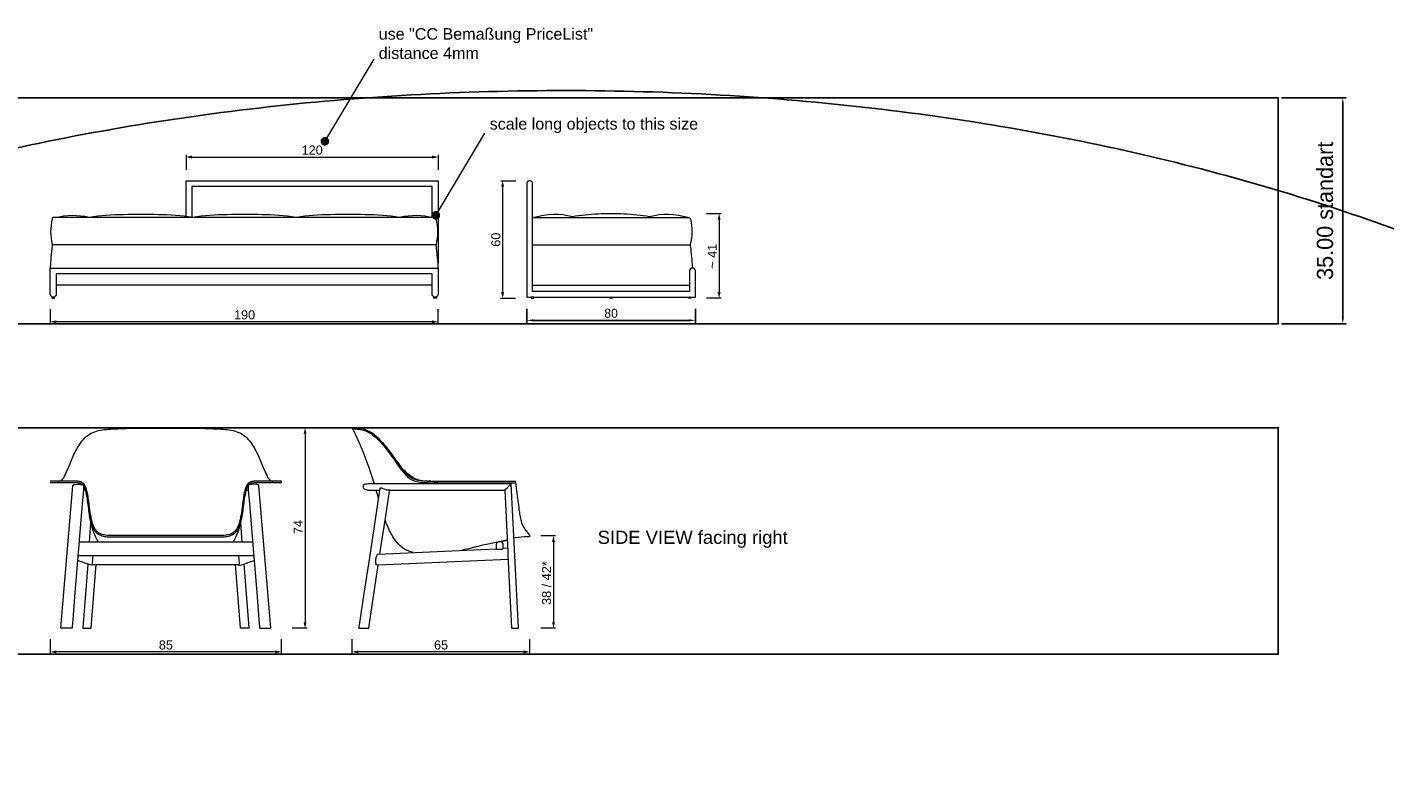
# Model space of a CAD drawing. Header units: millimetres. Extents: x -20 to 8000, y -816 to 3008.
# Tile 6 of 6: x 708 to 918, y -206 to -89. Entities that reach past the tile are written whole.
import ezdxf

# ---------------------------------------------------------------- set-up
doc = ezdxf.new("R2010")
doc.units = ezdxf.units.MM
doc.layers.add('Zeichenflächen', color=1, linetype='Continuous', true_color=0xff0000)
doc.styles.add('CC Bemaßung PriceList', font='txt')
doc.styles.add('CC Beschriftung', font='txt')
doc.styles.add('Millimeter Groß', font='Arial.ttf')
doc.dimstyles.new('CC Bemaßung PriceList', dxfattribs={"dimtxt": 1.4, "dimasz": 1, "dimexe": 0.5, "dimexo": 1.5, "dimgap": 0.4, "dimtad": 1, "dimtoh": 1, "dimdec": 0, "dimzin": 1, "dimdsep": 46, "dimtxsty": 'CC Bemaßung PriceList', "dimcen": 2.5, "dimadec": 0, "dimazin": 1, "dimtfac": 1, "dimtdec": 4, "dimtix": 1, "dimtofl": 0, "dimtmove": 1, "dimatfit": 3, "dimfxl": 1.8, "dimfxlon": 1, "dimtolj": 1, "dimtzin": 1, "dimarcsym": 0})
doc.dimstyles.new('CC Beschriftung', dxfattribs={"dimtxt": 2.5, "dimasz": 1, "dimexe": 0.5, "dimexo": 0.5, "dimgap": 1.5, "dimtad": 1, "dimtoh": 1, "dimzin": 1, "dimdsep": 46, "dimtxsty": 'CC Beschriftung', "dimcen": 0.5, "dimazin": 1, "dimtfac": 1, "dimtdec": 4, "dimtix": 1, "dimtofl": 0, "dimtmove": 1, "dimatfit": 3, "dimfxl": 1, "dimtolj": 1, "dimtzin": 1, "dimarcsym": 0})

# ---------------------------------------------------------------- blocks, each defined once
blk = doc.blocks.new('*D3')
at = {"layer": 'Defpoints', "color": 0}
for p in [(901.2, -100), (901.2, -135), (911.2, -135)]:
    blk.add_point(p, dxfattribs=at)
at = {"layer": 'Zeichenflächen', "color": 0, "lineweight": -2}
for p, q in [((901.7, -100), (911.7, -100)), ((911.2, -101), (911.2, -134)), ((901.7, -135), (911.7, -135))]:
    blk.add_line(p, q, dxfattribs=at)
at = {"layer": 'Zeichenflächen', "color": 0}
for points in [[(911.36, -101), (911.03, -101), (911.2, -100)], [(911.03, -134), (911.36, -134), (911.2, -135)]]:
    blk.add_solid(points, dxfattribs=at)
at = {"layer": 'Zeichenflächen', "color": 0, "insert": (908.45, -117.5), "char_height": 2.5, "attachment_point": 5, "rotation": 90, "style": 'CC Beschriftung'}
blk.add_mtext('\\A1;35.00 standart', dxfattribs=at)
blk = doc.blocks.new('*D4')
at = {"layer": 'Defpoints', "color": 0}
for p in [(784.91, -130.85), (811.01, -130.85), (811.01, -134.45)]:
    blk.add_point(p, dxfattribs=at)
at = {"layer": 'Zeichenflächen', "color": 0, "lineweight": -2}
for p, q in [((784.91, -132.65), (784.91, -134.95)), ((785.91, -134.45), (810.01, -134.45)), ((811.01, -132.65), (811.01, -134.95))]:
    blk.add_line(p, q, dxfattribs=at)
at = {"layer": 'Zeichenflächen', "color": 0}
for points in [[(785.91, -134.28), (785.91, -134.61), (784.91, -134.45)], [(810.01, -134.61), (810.01, -134.28), (811.01, -134.45)]]:
    blk.add_solid(points, dxfattribs=at)
at = {"layer": 'Zeichenflächen', "color": 0, "insert": (797.96, -133.35), "char_height": 1.4, "attachment_point": 5, "style": 'CC Bemaßung PriceList'}
blk.add_mtext('\\A1;80', dxfattribs=at)

msp = doc.modelspace()

# ---------------------------------------------------------------- hatches: boundary and pattern name
at = {"layer": 'Zeichenflächen', "true_color": 0xff00ff, "extrusion": (0, 0, -1)}
for points in [[(-754.144, -107.213), (-754.132, -107.225), (-754.119, -107.237), (-754.106, -107.248), (-754.094, -107.259), (-754.08, -107.269), (-754.067, -107.279), (-754.054, -107.289), (-754.04, -107.298), (-754.026, -107.307), (-754.012, -107.316), (-753.998, -107.324), (-753.983, -107.331), (-753.969, -107.339), (-753.954, -107.346), (-753.939, -107.353), (-753.925, -107.359), (-753.909, -107.365), (-753.894, -107.37), (-753.879, -107.375), (-753.864, -107.38), (-753.848, -107.384), (-753.833, -107.388), (-753.817, -107.392), (-753.802, -107.395), (-753.786, -107.398), (-753.77, -107.401), (-753.754, -107.403), (-753.738, -107.404), (-753.723, -107.406), (-753.707, -107.407), (-753.691, -107.407), (-753.675, -107.407), (-753.659, -107.407), (-753.643, -107.407), (-753.627, -107.406), (-753.611, -107.404), (-753.595, -107.403), (-753.58, -107.401), (-753.564, -107.398), (-753.548, -107.395), (-753.533, -107.392), (-753.517, -107.388), (-753.501, -107.384), (-753.486, -107.38), (-753.471, -107.375), (-753.455, -107.37), (-753.44, -107.365), (-753.425, -107.359), (-753.41, -107.353), (-753.396, -107.346), (-753.381, -107.339), (-753.366, -107.331), (-753.352, -107.324), (-753.338, -107.316), (-753.324, -107.307), (-753.31, -107.298), (-753.296, -107.289), (-753.283, -107.279), (-753.269, -107.269), (-753.256, -107.259), (-753.243, -107.248), (-753.231, -107.237), (-753.218, -107.225), (-753.206, -107.213), (-753.194, -107.201), (-753.182, -107.188), (-753.171, -107.176), (-753.16, -107.163), (-753.15, -107.15), (-753.14, -107.136), (-753.13, -107.123), (-753.121, -107.109), (-753.112, -107.095), (-753.103, -107.081), (-753.095, -107.067), (-753.088, -107.053), (-753.08, -107.038), (-753.073, -107.023), (-753.066, -107.009), (-753.06, -106.994), (-753.054, -106.979), (-753.049, -106.964), (-753.044, -106.948), (-753.039, -106.933), (-753.035, -106.918), (-753.031, -106.902), (-753.027, -106.887), (-753.024, -106.871), (-753.021, -106.855), (-753.019, -106.839), (-753.016, -106.824), (-753.015, -106.808), (-753.013, -106.792), (-753.012, -106.776), (-753.012, -106.76), (-753.012, -106.744), (-753.012, -106.728), (-753.012, -106.712), (-753.013, -106.697), (-753.015, -106.681), (-753.016, -106.665), (-753.019, -106.649), (-753.021, -106.633), (-753.024, -106.618), (-753.027, -106.602), (-753.031, -106.586), (-753.035, -106.571), (-753.039, -106.555), (-753.044, -106.54), (-753.049, -106.525), (-753.054, -106.51), (-753.06, -106.495), (-753.066, -106.48), (-753.073, -106.465), (-753.08, -106.45), (-753.088, -106.436), (-753.095, -106.421), (-753.103, -106.407), (-753.112, -106.393), (-753.121, -106.379), (-753.13, -106.366), (-753.14, -106.352), (-753.15, -106.339), (-753.16, -106.326), (-753.171, -106.313), (-753.182, -106.3), (-753.194, -106.287), (-753.206, -106.275), (-753.218, -106.263), (-753.231, -106.252), (-753.243, -106.24), (-753.256, -106.23), (-753.269, -106.219), (-753.283, -106.209), (-753.296, -106.199), (-753.31, -106.19), (-753.324, -106.181), (-753.338, -106.173), (-753.352, -106.165), (-753.366, -106.157), (-753.381, -106.149), (-753.396, -106.142), (-753.41, -106.136), (-753.425, -106.129), (-753.44, -106.124), (-753.455, -106.118), (-753.471, -106.113), (-753.486, -106.108), (-753.501, -106.104), (-753.517, -106.1), (-753.533, -106.096), (-753.548, -106.093), (-753.564, -106.09), (-753.58, -106.088), (-753.595, -106.086), (-753.611, -106.084), (-753.627, -106.083), (-753.643, -106.082), (-753.659, -106.081), (-753.675, -106.081), (-753.691, -106.081), (-753.707, -106.082), (-753.723, -106.083), (-753.738, -106.084), (-753.754, -106.086), (-753.77, -106.088), (-753.786, -106.09), (-753.802, -106.093), (-753.817, -106.096), (-753.833, -106.1), (-753.848, -106.104), (-753.864, -106.108), (-753.879, -106.113), (-753.894, -106.118), (-753.909, -106.124), (-753.925, -106.129), (-753.939, -106.136), (-753.954, -106.142), (-753.969, -106.149), (-753.983, -106.157), (-753.998, -106.165), (-754.012, -106.173), (-754.026, -106.181), (-754.04, -106.19), (-754.054, -106.199), (-754.067, -106.209), (-754.08, -106.219), (-754.094, -106.23), (-754.106, -106.24), (-754.119, -106.252), (-754.132, -106.263), (-754.144, -106.275), (-754.156, -106.287), (-754.167, -106.3), (-754.179, -106.313), (-754.189, -106.326), (-754.2, -106.339), (-754.21, -106.352), (-754.22, -106.366), (-754.229, -106.379), (-754.238, -106.393), (-754.246, -106.407), (-754.254, -106.421), (-754.262, -106.436), (-754.27, -106.45), (-754.277, -106.465), (-754.283, -106.48), (-754.29, -106.495), (-754.295, -106.51), (-754.301, -106.525), (-754.306, -106.54), (-754.311, -106.555), (-754.315, -106.571), (-754.319, -106.586), (-754.323, -106.602), (-754.326, -106.618), (-754.329, -106.633), (-754.331, -106.649), (-754.333, -106.665), (-754.335, -106.681), (-754.336, -106.697), (-754.337, -106.712), (-754.338, -106.728), (-754.338, -106.744), (-754.338, -106.76), (-754.337, -106.776), (-754.336, -106.792), (-754.335, -106.808), (-754.333, -106.824), (-754.331, -106.839), (-754.329, -106.855), (-754.326, -106.871), (-754.323, -106.887), (-754.319, -106.902), (-754.315, -106.918), (-754.311, -106.933), (-754.306, -106.948), (-754.301, -106.964), (-754.295, -106.979), (-754.29, -106.994), (-754.283, -107.009), (-754.277, -107.023), (-754.27, -107.038), (-754.262, -107.053), (-754.254, -107.067), (-754.246, -107.081), (-754.238, -107.095), (-754.229, -107.109), (-754.22, -107.123), (-754.21, -107.136), (-754.2, -107.15), (-754.189, -107.163), (-754.179, -107.176), (-754.167, -107.188), (-754.156, -107.201)], [(-771.319, -118.662), (-771.307, -118.674), (-771.294, -118.685), (-771.281, -118.697), (-771.269, -118.707), (-771.255, -118.718), (-771.242, -118.728), (-771.229, -118.738), (-771.215, -118.747), (-771.201, -118.756), (-771.187, -118.764), (-771.173, -118.772), (-771.158, -118.78), (-771.144, -118.788), (-771.129, -118.795), (-771.114, -118.801), (-771.099, -118.808), (-771.084, -118.813), (-771.069, -118.819), (-771.054, -118.824), (-771.039, -118.829), (-771.023, -118.833), (-771.008, -118.837), (-770.992, -118.841), (-770.977, -118.844), (-770.961, -118.847), (-770.945, -118.849), (-770.929, -118.851), (-770.913, -118.853), (-770.898, -118.854), (-770.882, -118.855), (-770.866, -118.856), (-770.85, -118.856), (-770.834, -118.856), (-770.818, -118.855), (-770.802, -118.854), (-770.786, -118.853), (-770.77, -118.851), (-770.755, -118.849), (-770.739, -118.847), (-770.723, -118.844), (-770.708, -118.841), (-770.692, -118.837), (-770.676, -118.833), (-770.661, -118.829), (-770.646, -118.824), (-770.63, -118.819), (-770.615, -118.813), (-770.6, -118.808), (-770.585, -118.801), (-770.571, -118.795), (-770.556, -118.788), (-770.541, -118.78), (-770.527, -118.772), (-770.513, -118.764), (-770.499, -118.756), (-770.485, -118.747), (-770.471, -118.738), (-770.458, -118.728), (-770.444, -118.718), (-770.431, -118.707), (-770.418, -118.697), (-770.406, -118.685), (-770.393, -118.674), (-770.381, -118.662), (-770.369, -118.65), (-770.357, -118.637), (-770.346, -118.624), (-770.335, -118.612), (-770.325, -118.598), (-770.315, -118.585), (-770.305, -118.572), (-770.296, -118.558), (-770.287, -118.544), (-770.278, -118.53), (-770.27, -118.516), (-770.262, -118.501), (-770.255, -118.487), (-770.248, -118.472), (-770.241, -118.457), (-770.235, -118.443), (-770.229, -118.428), (-770.224, -118.412), (-770.219, -118.397), (-770.214, -118.382), (-770.21, -118.366), (-770.206, -118.351), (-770.202, -118.335), (-770.199, -118.32), (-770.196, -118.304), (-770.193, -118.288), (-770.191, -118.272), (-770.19, -118.257), (-770.188, -118.241), (-770.187, -118.225), (-770.187, -118.209), (-770.187, -118.193), (-770.187, -118.177), (-770.187, -118.161), (-770.188, -118.145), (-770.19, -118.129), (-770.191, -118.114), (-770.193, -118.098), (-770.196, -118.082), (-770.199, -118.066), (-770.202, -118.051), (-770.206, -118.035), (-770.21, -118.02), (-770.214, -118.004), (-770.219, -117.989), (-770.224, -117.974), (-770.229, -117.958), (-770.235, -117.943), (-770.241, -117.929), (-770.248, -117.914), (-770.255, -117.899), (-770.262, -117.885), (-770.27, -117.87), (-770.278, -117.856), (-770.287, -117.842), (-770.296, -117.828), (-770.305, -117.814), (-770.315, -117.801), (-770.325, -117.787), (-770.335, -117.774), (-770.346, -117.761), (-770.357, -117.749), (-770.369, -117.736), (-770.381, -117.724), (-770.393, -117.712), (-770.406, -117.7), (-770.418, -117.689), (-770.431, -117.678), (-770.444, -117.668), (-770.458, -117.658), (-770.471, -117.648), (-770.485, -117.639), (-770.499, -117.63), (-770.513, -117.621), (-770.527, -117.613), (-770.541, -117.606), (-770.556, -117.598), (-770.571, -117.591), (-770.585, -117.584), (-770.6, -117.578), (-770.615, -117.572), (-770.63, -117.567), (-770.646, -117.562), (-770.661, -117.557), (-770.676, -117.553), (-770.692, -117.549), (-770.708, -117.545), (-770.723, -117.542), (-770.739, -117.539), (-770.755, -117.537), (-770.77, -117.534), (-770.786, -117.533), (-770.802, -117.531), (-770.818, -117.53), (-770.834, -117.53), (-770.85, -117.53), (-770.866, -117.53), (-770.882, -117.53), (-770.898, -117.531), (-770.913, -117.533), (-770.929, -117.534), (-770.945, -117.537), (-770.961, -117.539), (-770.977, -117.542), (-770.992, -117.545), (-771.008, -117.549), (-771.023, -117.553), (-771.039, -117.557), (-771.054, -117.562), (-771.069, -117.567), (-771.084, -117.572), (-771.099, -117.578), (-771.114, -117.584), (-771.129, -117.591), (-771.144, -117.598), (-771.158, -117.606), (-771.173, -117.613), (-771.187, -117.621), (-771.201, -117.63), (-771.215, -117.639), (-771.229, -117.648), (-771.242, -117.658), (-771.255, -117.668), (-771.269, -117.678), (-771.281, -117.689), (-771.294, -117.7), (-771.307, -117.712), (-771.319, -117.724), (-771.331, -117.736), (-771.342, -117.749), (-771.354, -117.761), (-771.364, -117.774), (-771.375, -117.787), (-771.385, -117.801), (-771.395, -117.814), (-771.404, -117.828), (-771.413, -117.842), (-771.421, -117.856), (-771.429, -117.87), (-771.437, -117.885), (-771.445, -117.899), (-771.452, -117.914), (-771.458, -117.929), (-771.465, -117.943), (-771.47, -117.958), (-771.476, -117.974), (-771.481, -117.989), (-771.486, -118.004), (-771.49, -118.02), (-771.494, -118.035), (-771.498, -118.051), (-771.501, -118.066), (-771.504, -118.082), (-771.506, -118.098), (-771.508, -118.114), (-771.51, -118.129), (-771.511, -118.145), (-771.512, -118.161), (-771.513, -118.177), (-771.513, -118.193), (-771.513, -118.209), (-771.512, -118.225), (-771.511, -118.241), (-771.51, -118.257), (-771.508, -118.272), (-771.506, -118.288), (-771.504, -118.304), (-771.501, -118.32), (-771.498, -118.335), (-771.494, -118.351), (-771.49, -118.366), (-771.486, -118.382), (-771.481, -118.397), (-771.476, -118.412), (-771.47, -118.428), (-771.465, -118.443), (-771.458, -118.457), (-771.452, -118.472), (-771.445, -118.487), (-771.437, -118.501), (-771.429, -118.516), (-771.421, -118.53), (-771.413, -118.544), (-771.404, -118.558), (-771.395, -118.572), (-771.385, -118.585), (-771.375, -118.598), (-771.364, -118.612), (-771.354, -118.624), (-771.342, -118.637), (-771.331, -118.65)]]:
    msp.add_hatch(color=6, dxfattribs=at).paths.add_polyline_path(points, flags=0)
at = {"layer": 'Zeichenflächen', "true_color": 0x000000, "extrusion": (0, 0, -1)}
for points in [[(-732.188, -109.181), (-733.113, -108.95), (-733.113, -109.412)], [(-771.184, -109.181), (-770.26, -109.413), (-770.26, -108.95)], [(-781.182, -112.854), (-781.413, -113.779), (-780.951, -113.779)], [(-814.683, -117.949), (-814.914, -118.874), (-814.452, -118.874)], [(-781.182, -131), (-780.95, -130.076), (-781.413, -130.076)], [(-814.683, -131), (-814.451, -130.076), (-814.915, -130.076)], [(-789.055, -167.8), (-789.286, -168.725), (-788.823, -168.725)], [(-750.608, -182.063), (-750.376, -181.139), (-750.839, -181.139)], [(-789.055, -182.063), (-788.823, -181.139), (-789.286, -181.139)]]:
    msp.add_hatch(color=18, dxfattribs=at).paths.add_polyline_path(points, flags=0)
at = {"layer": 'Zeichenflächen', "true_color": 0x000000}
for points in [[(711.184, -134.673), (712.108, -134.904), (712.108, -134.442)], [(770.259, -134.904), (771.184, -134.673), (770.259, -134.442)], [(750.608, -151.119), (750.376, -152.044), (750.839, -152.044)], [(711.184, -185.737), (712.108, -185.968), (712.108, -185.505)], [(746.01, -185.968), (746.935, -185.737), (746.01, -185.505)], [(757.913, -185.736), (758.837, -185.968), (758.837, -185.504)], [(784.455, -185.968), (785.38, -185.736), (784.455, -185.505)]]:
    msp.add_hatch(color=18, dxfattribs=at).paths.add_polyline_path(points, flags=0)

# ---------------------------------------------------------------- linework, layer by layer
at = {"layer": 'Zeichenflächen', "color": 6, "lineweight": 15, "true_color": 0xff00ff}
for p, q in [((753.651, -106.768), (761.274, -94.026)), ((770.826, -118.216), (778.449, -105.475))]:
    msp.add_line(p, q, dxfattribs=at)
at = {"layer": 'Zeichenflächen', "color": 18, "lineweight": 5, "true_color": 0x000000}
for p, q in [((732.188, -108.854), (732.188, -111.154)), ((732.65, -109.181), (770.723, -109.181)), ((771.184, -108.854), (771.184, -111.154)), ((780.914, -112.854), (783.214, -112.854)), ((781.182, -113.317), (781.182, -130.538)), ((815.01, -117.949), (812.71, -117.949)), ((814.683, -118.412), (814.683, -130.538)), ((770.902, -122.766), (711.491, -122.766)), ((785.816, -122.766), (810.204, -122.766)), ((770.282, -128.993), (712.087, -128.993)), ((785.816, -128.993), (810.108, -128.993)), ((780.855, -131), (783.155, -131)), ((786.007, -130.848), (797.765, -130.848)), ((798.159, -130.848), (809.918, -130.848)), ((815.01, -131), (812.71, -131)), ((711.228, -135), (711.228, -132.7)), ((771.184, -135), (771.184, -132.7)), ((770.722, -134.673), (711.646, -134.673)), ((750.935, -151.119), (748.635, -151.119)), ((750.608, -151.526), (750.608, -181.601)), ((715.546, -159.786), (716.098, -159.786)), ((716.61, -160.729), (716.303, -160.729)), ((741.509, -160.729), (741.816, -160.729)), ((742.572, -159.786), (742.021, -159.786)), ((761.956, -161.956), (761.589, -160.7)), ((717.232, -168.743), (717.462, -165.76)), ((740.888, -168.743), (740.657, -165.76)), ((789.382, -167.8), (787.082, -167.8)), ((742.479, -168.743), (715.639, -168.743)), ((780.204, -169.785), (780.204, -169.785)), ((781.232, -168.578), (781.886, -168.448)), ((781.95, -169.707), (781.255, -169.738)), ((789.055, -168.262), (789.055, -181.602)), ((715.465, -170.842), (742.653, -170.842)), ((750.935, -182.063), (748.635, -182.063)), ((789.382, -182.063), (787.082, -182.063)), ((711.228, -186.064), (711.228, -183.764)), ((746.935, -186.064), (746.935, -183.764)), ((757.913, -186.063), (757.913, -183.763)), ((785.38, -186.063), (785.38, -183.763)), ((746.472, -185.737), (711.646, -185.737)), ((784.917, -185.736), (758.375, -185.736))]:
    msp.add_line(p, q, dxfattribs=at)
at = {"layer": 'Zeichenflächen', "color": 1, "true_color": 0xff0000}
for points in [[(666.928, -135), (901.197, -135), (901.197, -100), (666.928, -100)], [(666.928, -186.064), (901.197, -186.064), (901.197, -151.064), (666.928, -151.064)]]:
    msp.add_lwpolyline(points, close=True, dxfattribs=at)
at = {"layer": 'Zeichenflächen', "color": 18, "lineweight": 5, "true_color": 0x000000}
for points in [[(732.188, -118.33), (732.188, -112.854), (771.185, -112.854), (771.184, -125.578)], [(770.282, -118.498), (770.282, -113.756), (733.09, -113.756), (733.09, -118.454)], [(711.439, -130.81), (711.439, -131), (711.833, -131), (711.833, -130.81)], [(770.93, -130.81), (770.93, -131), (770.536, -131), (770.536, -130.81)], [(767.337, -170.349), (767.199, -170.314), (767.006, -170.26), (766.824, -170.203), (766.733, -170.172), (766.646, -170.14), (766.558, -170.106), (766.474, -170.072), (766.389, -170.035), (766.3, -169.995), (766.22, -169.956), (766.146, -169.918), (766, -169.836), (765.85, -169.743), (765.707, -169.643), (765.567, -169.537), (765.289, -169.295), (765.018, -169.019), (764.734, -168.685), (764.46, -168.315), (764.195, -167.907), (764.066, -167.689), (763.937, -167.459), (763.815, -167.227), (763.694, -166.985), (763.633, -166.856), (763.572, -166.727), (763.516, -166.602), (763.459, -166.473), (763.41, -166.358), (763.34, -166.19), (763.286, -166.06), (763.226, -165.91), (763.182, -165.796), (763.107, -165.6), (762.999, -165.307)], [(782.036, -171.419), (761.933, -172.302), (761.932, -172.302), (761.906, -172.296), (761.665, -172.275), (761.636, -172.262), (761.629, -172.254), (761.623, -172.246), (761.611, -172.225), (761.599, -172.178), (761.566, -171.921), (761.545, -171.783), (761.534, -171.663), (761.533, -171.548), (761.54, -171.444), (761.557, -171.339), (761.584, -171.23), (761.622, -171.118), (761.67, -170.999), (761.801, -170.676), (761.808, -170.66), (761.817, -170.644), (761.84, -170.617), (761.852, -170.605), (761.866, -170.597), (761.878, -170.591), (761.891, -170.589), (761.894, -170.589), (780.204, -169.785)], [(781.886, -168.448), (781.578, -168.508), (780.962, -168.633), (779.679, -168.904), (778.931, -169.067), (778.124, -169.247), (777.719, -169.339), (777.358, -169.421), (777.069, -169.489), (776.943, -169.519), (776.857, -169.54), (776.82, -169.549), (775.947, -169.765), (775.593, -169.853), (775.347, -169.913), (774.949, -170.009), (774.914, -170.017)], [(717.813, -172.315), (717.738, -172.31), (717.364, -172.289), (717.334, -172.283), (715.402, -171.605)], [(717.74, -170.842), (717.667, -172.065), (717.668, -172.156), (717.673, -172.172), (717.775, -172.208), (740.344, -172.208), (740.445, -172.172), (740.45, -172.156), (740.451, -172.065), (740.378, -170.842)], [(740.305, -172.315), (740.38, -172.31), (740.754, -172.289), (740.784, -172.283), (742.716, -171.605)]]:
    msp.add_lwpolyline(points, dxfattribs=at)
for points in [[(810.311, -130.848), (811.01, -130.848), (811.01, -126.809, 0.9996277), (810.108, -126.809), (810.108, -129.959), (785.816, -129.959), (785.816, -113.305, 1.000233), (784.915, -113.305), (784.915, -130.848), (785.613, -130.848)], [(771.184, -126.352), (771.184, -125.578), (771.094, -124.727), (770.994, -123.724), (770.902, -122.766), (770.921, -122.692, 0.1187005), (770.905, -118.784), (770.894, -118.738), (770.843, -118.605, 0.2853285), (770.764, -118.556), (711.592, -118.556, 0.324294), (711.506, -118.618), (711.464, -118.772, 0.1205181), (711.477, -122.708), (711.491, -122.766), (711.477, -122.924), (711.28, -124.678), (711.238, -125.094), (711.206, -125.509), (711.195, -125.717), (711.187, -125.927), (711.184, -126.138), (711.185, -126.352)], [(711.909, -118.556, -0.1201388), (717.188, -118.471, -0.0363054), (722.518, -118.046, -0.0034574), (727.875, -118.046, -0.0363133), (733.205, -118.471, -0.0363093), (738.534, -118.046, -0.0034574), (743.891, -118.046, -0.0363133), (749.221, -118.471, -0.0363109), (754.551, -118.046, -0.0034571), (759.908, -118.046, -0.0363054), (765.238, -118.471, -0.120138), (770.517, -118.556)], [(785.816, -118.556), (810.101, -118.556, -0.3175372), (810.186, -118.615), (810.239, -118.797, -0.1222565), (810.216, -122.721), (810.204, -122.766), (810.225, -122.936, -0.0271661), (810.502, -126.299)], [(809.84, -118.556, 0.1428354), (803.924, -118.424, 0.0262243), (799.949, -118.003, 0.0268756), (795.952, -118.003, 0.0262174), (791.977, -118.424, 0.1428535), (786.061, -118.556)], [(712.444, -159.34, 0.2516547), (713.091, -159.035, 0.0547502), (713.377, -158.565, 0.0175683), (713.869, -157.441), (714.345, -156.311), (714.847, -155.191, -0.020941), (715.415, -154.104, -0.0380711), (716.104, -153.09, -0.0637758), (716.979, -152.235, -0.0730402), (718.061, -151.668, -0.0478813), (719.253, -151.386, -0.0207965), (720.474, -151.261), (721.699, -151.201), (722.925, -151.162), (724.152, -151.134), (725.379, -151.119), (725.844, -151.119), (732.274, -151.119), (732.74, -151.119), (733.967, -151.134), (735.193, -151.162), (736.419, -151.201), (737.645, -151.261, -0.0207965), (738.865, -151.386, -0.0479942), (740.057, -151.668, -0.0731219), (741.139, -152.235, -0.0637758), (742.014, -153.09, -0.0382495), (742.704, -154.104, -0.0211323), (743.271, -155.191), (743.774, -156.311), (744.25, -157.441, 0.0181518), (744.743, -158.565, 0.0555956), (745.028, -159.035, 0.2515424), (745.675, -159.34)], [(783.146, -159.349), (770.644, -159.349), (770.058, -159.336), (769.086, -159.3, -0.0314418), (768.119, -159.195, -0.0713811), (767.195, -158.9, -0.0761542), (766.414, -158.326, -0.0374157), (765.782, -157.587), (765.215, -156.796), (764.659, -155.997), (764.09, -155.207), (763.499, -154.434), (762.879, -153.683, 0.0148277), (762.224, -152.963, 0.0247885), (761.517, -152.295, 0.0469183), (760.727, -151.73, 0.0561596), (759.833, -151.351, 0.0384763), (758.881, -151.151, 0.0232473), (757.913, -151.064), (758.475, -152.269), (759.014, -153.485), (759.526, -154.713), (760.011, -155.952), (760.466, -157.202), (760.895, -158.461), (761.297, -159.729)], [(757.974, -151.193, -0.0222488), (758.912, -151.283, -0.044362), (759.829, -151.487, -0.0586487), (760.68, -151.889, -0.0412812), (761.43, -152.457, -0.0224602), (762.104, -153.113), (762.732, -153.815), (763.327, -154.546), (763.897, -155.296), (764.446, -156.061), (764.986, -156.833), (765.532, -157.6, 0.0279564), (766.129, -158.329, 0.0623148), (766.843, -158.94, 0.0737988), (767.702, -159.316, 0.0436916), (768.629, -159.476, 0.0151714), (769.57, -159.531), (770.512, -159.557), (783.171, -159.557)], [(764.864, -156.292, 0.0182917), (765.497, -157.137, 0.0326498), (766.215, -157.91, 0.0430049), (767.04, -158.569, 0.0636817), (767.983, -159.038, 0.051801), (769.014, -159.253, 0.0190881), (770.066, -159.332, 0.0147897), (771.122, -159.349)], [(711.184, -159.544), (715.219, -159.544), (715.269, -159.545), (715.319, -159.546), (715.367, -159.548), (715.414, -159.552), (715.459, -159.556), (715.504, -159.561), (715.547, -159.567), (715.589, -159.574), (715.63, -159.582), (715.67, -159.591), (715.708, -159.601), (715.746, -159.611), (715.782, -159.623), (715.818, -159.635), (715.852, -159.648), (715.886, -159.662), (715.918, -159.677), (715.949, -159.692), (715.98, -159.709), (716.01, -159.726), (716.038, -159.744), (716.066, -159.762), (716.093, -159.782), (716.119, -159.802), (716.144, -159.823), (716.169, -159.844), (716.192, -159.867), (716.215, -159.89), (716.237, -159.913), (716.259, -159.938), (716.279, -159.963), (716.299, -159.989), (716.319, -160.015), (716.337, -160.042), (716.355, -160.07), (716.373, -160.098), (716.39, -160.127), (716.406, -160.157), (716.422, -160.187), (716.437, -160.217), (716.452, -160.249), (716.466, -160.281), (716.48, -160.313), (716.493, -160.346), (716.518, -160.414), (716.542, -160.483), (716.565, -160.555), (716.586, -160.628), (716.626, -160.781), (716.697, -161.105, -0.0175763), (717.081, -163.609, 0.0497036), (717.566, -166.03), (717.623, -166.189), (717.683, -166.342), (717.713, -166.416), (717.745, -166.488), (717.778, -166.558), (717.812, -166.627), (717.847, -166.693), (717.883, -166.759), (717.92, -166.822), (717.959, -166.884), (718, -166.944), (718.042, -167.003), (718.085, -167.059), (718.131, -167.114), (718.154, -167.141), (718.178, -167.168), (718.203, -167.194), (718.228, -167.219), (718.253, -167.245), (718.279, -167.269), (718.305, -167.294), (718.333, -167.318), (718.36, -167.341), (718.388, -167.364), (718.417, -167.387), (718.446, -167.409), (718.476, -167.431), (718.507, -167.453), (718.538, -167.474), (718.57, -167.494), (718.603, -167.515), (718.636, -167.534), (718.67, -167.554), (718.704, -167.573), (718.775, -167.609), (718.849, -167.644), (718.926, -167.678), (719.006, -167.71), (719.09, -167.74), (719.176, -167.768, 0.0648152), (719.985, -167.911), (720.377, -167.917), (737.74, -167.917), (738.133, -167.911, 0.0649708), (738.939, -167.769), (739.025, -167.741), (739.109, -167.711), (739.189, -167.68), (739.266, -167.646), (739.34, -167.611), (739.411, -167.575), (739.446, -167.556), (739.48, -167.537), (739.513, -167.517), (739.545, -167.497), (739.577, -167.476), (739.608, -167.455), (739.639, -167.434), (739.669, -167.412), (739.698, -167.39), (739.727, -167.367), (739.756, -167.344), (739.783, -167.32), (739.81, -167.296), (739.837, -167.272), (739.863, -167.247), (739.888, -167.222), (739.913, -167.197), (739.938, -167.171), (739.962, -167.144), (739.985, -167.117), (740.031, -167.062), (740.075, -167.006), (740.117, -166.947), (740.157, -166.887), (740.196, -166.826), (740.234, -166.762), (740.27, -166.697), (740.305, -166.63), (740.339, -166.562), (740.372, -166.491), (740.404, -166.419), (740.435, -166.346), (740.494, -166.193), (740.551, -166.034, 0.049706), (741.038, -163.613, -0.0172575), (741.42, -161.108), (741.492, -160.783), (741.532, -160.63), (741.553, -160.557), (741.576, -160.485), (741.6, -160.415), (741.625, -160.348), (741.652, -160.282), (741.667, -160.25), (741.681, -160.219), (741.697, -160.188), (741.712, -160.158), (741.729, -160.128), (741.745, -160.099), (741.763, -160.071), (741.781, -160.043), (741.8, -160.016), (741.819, -159.99), (741.839, -159.964), (741.86, -159.939), (741.881, -159.914), (741.903, -159.89), (741.926, -159.867), (741.95, -159.845), (741.974, -159.823), (741.999, -159.802), (742.025, -159.782), (742.052, -159.763), (742.08, -159.744), (742.109, -159.726), (742.138, -159.709), (742.169, -159.693), (742.2, -159.677), (742.232, -159.662), (742.266, -159.648), (742.3, -159.635), (742.336, -159.623), (742.372, -159.612), (742.41, -159.601), (742.448, -159.591), (742.488, -159.582), (742.529, -159.574), (742.571, -159.567), (742.614, -159.561), (742.659, -159.556), (742.705, -159.552), (742.751, -159.548), (742.8, -159.546), (742.849, -159.545), (742.9, -159.544), (746.935, -159.544), (746.935, -159.342), (743.244, -159.342), (742.845, -159.342), (742.743, -159.346), (742.642, -159.352), (742.591, -159.357), (742.541, -159.363), (742.491, -159.37), (742.441, -159.379), (742.391, -159.388), (742.342, -159.4), (742.293, -159.413), (742.269, -159.42), (742.245, -159.427), (742.221, -159.435), (742.197, -159.444), (742.174, -159.453), (742.15, -159.462), (742.127, -159.472), (742.103, -159.482), (742.08, -159.493), (742.057, -159.505), (742.035, -159.517), (742.012, -159.53), (741.99, -159.543), (741.968, -159.557), (741.946, -159.571), (741.924, -159.586), (741.902, -159.602), (741.881, -159.619), (741.86, -159.636), (741.839, -159.653), (741.819, -159.672), (741.798, -159.691), (741.778, -159.711), (741.758, -159.731), (741.739, -159.753), (741.719, -159.775, 0.1273191), (741.26, -160.863, 0.0228814), (740.905, -163.028), (740.703, -164.504), (740.639, -164.871), (740.602, -165.053), (740.561, -165.236), (740.517, -165.417), (740.468, -165.599), (740.414, -165.779), (740.355, -165.96), (740.309, -166.089), (740.262, -166.213), (740.213, -166.334), (740.188, -166.392), (740.161, -166.45), (740.134, -166.506), (740.106, -166.562), (740.078, -166.616), (740.048, -166.669), (740.016, -166.721), (739.984, -166.771), (739.95, -166.821), (739.915, -166.87), (739.879, -166.917), (739.841, -166.963), (739.801, -167.009), (739.759, -167.052), (739.716, -167.095), (739.694, -167.116), (739.671, -167.137), (739.648, -167.157), (739.624, -167.177), (739.6, -167.197), (739.575, -167.217), (739.55, -167.236), (739.524, -167.255), (739.471, -167.292), (739.415, -167.327), (739.357, -167.362), (739.297, -167.395), (739.234, -167.427), (739.168, -167.458), (739.1, -167.488, -0.0647492), (738.421, -167.669), (738.08, -167.701, -0.0071047), (734.096, -167.707), (729.062, -167.708), (724.03, -167.707, -0.0070288), (720.04, -167.701), (719.7, -167.669, -0.0643758), (719.021, -167.489), (718.953, -167.46), (718.887, -167.429), (718.824, -167.397), (718.764, -167.364), (718.706, -167.329), (718.65, -167.293), (718.597, -167.257), (718.571, -167.238), (718.546, -167.218), (718.521, -167.199), (718.496, -167.179), (718.473, -167.159), (718.449, -167.139), (718.426, -167.118), (718.404, -167.097), (718.361, -167.054), (718.319, -167.01), (718.28, -166.965), (718.241, -166.919), (718.205, -166.872), (718.17, -166.823), (718.136, -166.773), (718.103, -166.723), (718.072, -166.671), (718.042, -166.618), (718.013, -166.563), (717.985, -166.508), (717.958, -166.452), (717.932, -166.394), (717.906, -166.336), (717.857, -166.215), (717.81, -166.09), (717.764, -165.961), (717.705, -165.781), (717.651, -165.6), (717.602, -165.418), (717.557, -165.236), (717.517, -165.054), (717.48, -164.871), (717.415, -164.504), (717.214, -163.026, 0.023015), (716.859, -160.862, 0.1274912), (716.399, -159.775), (716.38, -159.753), (716.36, -159.731), (716.341, -159.711), (716.32, -159.691), (716.3, -159.672), (716.279, -159.653), (716.259, -159.636), (716.237, -159.619), (716.216, -159.602), (716.195, -159.586), (716.173, -159.571), (716.151, -159.557), (716.129, -159.543), (716.106, -159.53), (716.084, -159.517), (716.061, -159.505), (716.038, -159.493), (716.015, -159.482), (715.992, -159.472), (715.969, -159.462), (715.945, -159.453), (715.921, -159.444), (715.898, -159.435), (715.874, -159.427), (715.849, -159.42), (715.825, -159.413), (715.776, -159.4), (715.727, -159.388), (715.678, -159.379), (715.628, -159.37), (715.578, -159.363), (715.527, -159.357), (715.477, -159.352), (715.375, -159.346), (715.274, -159.342), (714.874, -159.342), (711.184, -159.342)], [(783.146, -159.349), (783.174, -159.588), (783.203, -159.827), (783.232, -160.067), (783.261, -160.306), (783.293, -160.545), (783.324, -160.783), (783.356, -161.022), (783.388, -161.261), (783.42, -161.499), (783.452, -161.738), (783.484, -161.977), (783.517, -162.215), (783.549, -162.454), (783.58, -162.693), (783.613, -162.932), (783.645, -163.171), (783.677, -163.409), (783.709, -163.648), (783.74, -163.887), (783.766, -164.126), (783.798, -164.365), (783.836, -164.603), (783.878, -164.84), (783.924, -165.076), (783.976, -165.311), (784.036, -165.545), (784.106, -165.775), (784.189, -166.002), (784.288, -166.221), (784.411, -166.428), (784.542, -166.63), (784.677, -166.83), (784.817, -167.025), (784.962, -167.218), (785.111, -167.407), (785.259, -167.597, -0.1245803), (785.38, -167.804, -0.3605181), (785.251, -167.917, -0.0465831), (785.011, -167.93, 0.0396529), (783.106, -168.083), (782.921, -168.124)], [(716.309, -160.001, -0.1079172), (716.326, -160.144), (716.331, -160.268), (716.329, -160.412), (716.314, -160.593), (716.254, -161.315), (716.135, -162.76), (715.449, -171.041), (714.991, -176.566), (714.763, -179.328), (714.648, -180.707), (714.591, -181.397), (714.563, -181.742), (714.548, -181.914), (714.541, -182), (714.534, -182.043), (714.497, -182.063), (712.868, -182.063), (712.856, -182.062), (712.833, -182.045), (712.826, -182.025), (714.646, -160.048), (714.649, -160.025), (714.656, -160.004), (714.68, -159.965), (714.716, -159.931), (714.761, -159.908), (714.846, -159.882), (714.927, -159.858), (715.097, -159.821), (715.44, -159.786), (715.441, -159.786), (715.54, -159.786), (715.64, -159.791), (715.837, -159.813, -0.0479834), (716.212, -159.911), (716.258, -159.937)], [(741.809, -160.001, 0.1060913), (741.792, -160.144), (741.788, -160.268), (741.79, -160.412), (741.804, -160.593), (741.864, -161.315), (741.984, -162.76), (742.67, -171.041), (743.127, -176.566), (743.355, -179.328), (743.47, -180.707), (743.527, -181.397), (743.556, -181.742), (743.57, -181.914), (743.577, -182), (743.585, -182.043), (743.62, -182.063), (745.251, -182.063), (745.262, -182.062), (745.285, -182.045), (745.293, -182.025), (743.472, -160.048), (743.469, -160.025), (743.462, -160.004), (743.438, -159.965), (743.402, -159.931), (743.357, -159.908), (743.273, -159.882), (743.191, -159.858), (743.021, -159.821), (742.678, -159.786), (742.677, -159.786), (742.578, -159.786), (742.478, -159.791), (742.282, -159.813, 0.0477696), (741.906, -159.911), (741.861, -159.936)], [(762.196, -170.575), (763.041, -165.031), (763.463, -162.262), (763.674, -160.878), (763.701, -160.705), (763.683, -160.701), (763.661, -160.701), (763.617, -160.701), (763.53, -160.7), (763.355, -160.7, -0.0837486), (763.184, -160.668), (763.019, -160.609), (762.853, -160.555), (762.686, -160.5, -0.0793348), (762.526, -160.433), (762.457, -160.379), (762.419, -160.356), (762.379, -160.365), (762.297, -160.397), (762.255, -160.409), (762.213, -160.42, 0.2774045), (762.179, -160.496), (762.165, -160.583), (762.139, -160.756), (762.033, -161.449), (761.822, -162.835), (761.4, -165.606), (760.554, -171.151), (759.709, -176.694), (759.286, -179.468), (759.075, -180.855), (758.97, -181.548), (758.916, -181.896), (758.903, -181.982), (758.896, -182.025), (758.922, -182.059), (759.008, -182.062), (760.409, -182.062), (760.445, -182.041), (760.454, -181.999), (760.665, -180.616), (761.087, -177.848), (761.933, -172.302)], [(763.701, -160.701), (781.497, -160.701), (781.976, -170.231), (781.979, -170.295), (781.988, -170.451), (781.992, -170.533), (781.996, -170.621), (782.003, -170.78), (782.007, -170.844), (782.568, -182.023, 0.3716573), (782.609, -182.063), (783.58, -182.063, 0.3750147), (783.62, -182.023), (782.501, -159.755), (769.509, -159.756), (760.577, -159.756, 0.030057), (760.172, -159.772, 0.0469078), (759.775, -159.856, 0.2258086), (759.609, -159.961, 0.1229535), (759.59, -160.06), (759.59, -160.263), (759.598, -160.364, 0.2657186), (759.746, -160.489), (760.125, -160.634, 0.1225039), (760.523, -160.7), (762.148, -160.7)], [(781.497, -160.701, 0.1001101), (781.5, -160.699), (781.507, -160.692), (781.517, -160.683), (781.536, -160.665), (781.558, -160.644), (781.595, -160.609), (781.693, -160.517), (781.889, -160.332), (782.281, -159.963), (782.367, -159.882), (782.499, -159.757)], [(718.621, -168.743, -0.0757263), (717.44, -165.666), (717.265, -164.818)], [(739.499, -168.743, 0.0758012), (740.679, -165.666), (740.855, -164.818)], [(716.968, -172.154), (716.204, -182.028, 0.3522582), (716.246, -182.063), (717.466, -182.063, 0.3654149), (717.507, -182.028), (718.267, -172.207)], [(741.15, -172.154), (741.914, -182.028, -0.3603718), (741.873, -182.063), (740.652, -182.063, -0.3609212), (740.611, -182.028), (739.851, -172.207)]]:
    msp.add_lwpolyline(points, format="xyb", dxfattribs=at)
for points in [[(771.184, -130.403, -1.0001804), (770.282, -130.403), (770.282, -127.254), (712.087, -127.254), (712.087, -130.403, -1.0008489), (711.185, -130.403), (711.185, -126.353), (771.184, -126.353)], [(786.006, -130.847, 0.2123657), (785.613, -130.847), (785.613, -131), (786.006, -131)], [(797.765, -130.847, -0.212366), (798.159, -130.847), (798.159, -131), (797.765, -131)], [(809.918, -130.847, -0.2125564), (810.311, -130.847), (810.311, -131), (809.918, -131)], [(781.13, -169.818), (781.143, -169.818), (781.154, -169.816), (781.164, -169.813), (781.175, -169.806), (781.187, -169.798), (781.201, -169.786), (781.212, -169.777), (781.231, -169.761), (781.248, -169.745), (781.253, -169.741), (781.255, -169.739), (781.255, -169.738), (781.256, -169.37), (781.256, -169.184, 0.0721364), (781.241, -169.002, 0.2494777), (780.997, -168.745, 0.0840838), (780.815, -168.724), (780.63, -168.724, 0.0902334), (780.451, -168.748, 0.1282334), (780.299, -168.853, 0.1276935), (780.214, -169.014, 0.064218), (780.202, -169.199), (780.203, -169.568), (780.204, -169.752, 0.2203675), (780.212, -169.796), (780.246, -169.827, 0.2634099), (780.329, -169.854)]]:
    msp.add_lwpolyline(points, format="xyb", close=True, dxfattribs=at)
at = {"layer": 'Zeichenflächen', "color": 6, "true_color": 0xff00ff}
msp.add_rational_spline([(953.697, -317.444), (1118.282, -227.575), (955.377, -136.778), (792.471, -45.982), (627.886, -135.852), (463.301, -225.722), (626.206, -316.518), (789.112, -407.314), (953.697, -317.444)], [1, 0.707106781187, 1, 0.707106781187, 1, 0.707106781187, 1, 0.707106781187, 1], degree=2, knots=[0, 0, 0, 472.0404279, 472.0404279, 944.0808557, 944.0808557, 1416.1212836, 1416.1212836, 1888.1617114, 1888.1617114, 1888.1617114], dxfattribs=at)

# ---------------------------------------------------------------- texts
at = {"layer": 'Zeichenflächen', "color": 6, "true_color": 0xff00ff, "attachment_point": 7, "style": 'Millimeter Groß'}
for s, insert, char_height, width in [('{\\fArial;use "CC Bemaßung PriceList"}\\P{\\fArial;distance 4mm}', (761.998, -94.026), 1.78294, 69.37958), ('scale long objects to this size', (779.173, -105.475), 1.78294, 67.5385), ('SIDE VIEW facing right', (795.882, -169.641), 2.03764, 62.63542)]:
    msp.add_mtext(s, dxfattribs=dict(at, insert=insert, char_height=char_height, width=width))
at = {"layer": 'Zeichenflächen', "color": 18, "true_color": 0x000000, "attachment_point": 7, "style": 'Millimeter Groß'}
for s, insert, char_height, width in [('120', (750.069, -108.819), 1.4048, 9.14622), ('190', (739.608, -134.311), 1.4009, 9.12095), ('85', (727.977, -185.374), 1.4009, 6.98918), ('65', (770.564, -185.374), 1.4009, 6.98918)]:
    msp.add_mtext(s, dxfattribs=dict(at, insert=insert, char_height=char_height, width=width))
at = {"layer": 'Zeichenflächen', "color": 18, "true_color": 0x000000, "attachment_point": 7, "rotation": 90, "style": 'Millimeter Groß'}
for s, insert, char_height, width in [('60', (780.854, -123.058), 1.4048, 6.978), ('~ 41', (814.321, -126.473), 1.4048, 9.81806), ('74', (750.245, -167.514), 1.4009, 6.94349), ('38 / 42*', (788.693, -178.458), 1.4009, 16.07967)]:
    msp.add_mtext(s, dxfattribs=dict(at, insert=insert, char_height=char_height, width=width))

# ---------------------------------------------------------------- dimensions: what is measured, and where the dimension line sits
at = {"layer": 'Zeichenflächen', "color": 6, "true_color": 0xff00ff}
dim = msp.add_linear_dim(base=(911.197, -135), p1=(901.197, -100), p2=(901.197, -135), angle=90, text='<> standart', dimstyle='CC Beschriftung', override={"dimscale": 1, "dimtxt": 2.5, "dimasz": 1, "dimexe": 0.5, "dimexo": 0.5, "dimgap": 1.5, "dimtad": 1, "dimtih": 0, "dimtoh": 0, "dimdec": 2, "dimlfac": 1, "dimzin": 1, "dimtxsty": 'CC Beschriftung', "dimsah": 0, "dimcen": 0.5, "dimadec": 2, "dimazin": 1, "dimtix": 0, "dimtmove": 0, "dimtzin": 1}, dxfattribs=at)
dim.commit()
dim.dimension.update_dxf_attribs({"geometry": '*D3', "text_midpoint": (908.447, -117.5)})
at = {"layer": 'Zeichenflächen'}
dim = msp.add_linear_dim(base=(811.01, -134.448), p1=(784.915, -130.848), p2=(811.01, -130.848), text='80', dimstyle='CC Bemaßung PriceList', override={"dimscale": 1, "dimtxt": 1.4, "dimasz": 1, "dimexe": 0.5, "dimexo": 1.5, "dimgap": 0.4, "dimtad": 1, "dimtih": 0, "dimtoh": 0, "dimdec": 0, "dimlfac": 1, "dimzin": 1, "dimtxsty": 'CC Bemaßung PriceList', "dimsah": 0, "dimcen": 2.5, "dimazin": 1, "dimtix": 0, "dimtmove": 0, "dimfxl": 1.8, "dimfxlon": 1, "dimtzin": 1}, dxfattribs=at)
dim.commit()
dim.dimension.update_dxf_attribs({"geometry": '*D4', "text_midpoint": (797.962, -133.348)})

doc.saveas('drawing.dxf')
